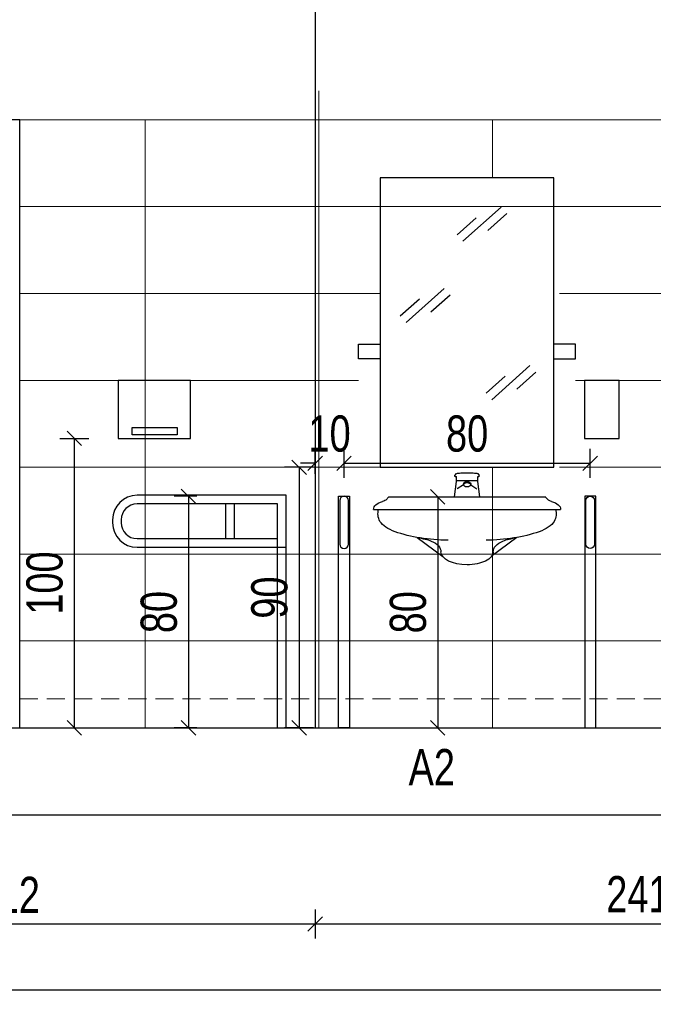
# Model space of a CAD drawing. Header units: inches. Extents: x 0 to 77643, y -44170 to 0.
# Tile 19 of 159: x 68181 to 68400, y -43212 to -42872. Entities that reach past the tile are written whole.
import ezdxf

# ---------------------------------------------------------------- set-up
doc = ezdxf.new("R2010")
doc.units = ezdxf.units.IN
doc.header["$MEASUREMENT"] = 0
doc.linetypes.add('HIDDEN', pattern=[0.375, 0.25, -0.125])
doc.layers.get('0').update_dxf_attribs({"lineweight": 0})
doc.layers.get('Defpoints').update_dxf_attribs({"lineweight": 0})
for name, color, linetype, lineweight in [('p--kafelki', 251, 'Continuous', 13), ('p--numeracja rozwinięcie', 104, 'Continuous', 0), ('p--wymiary-1-50', 5, 'Continuous', 0), ('p--łazienka NP', 150, 'Continuous', 25), ('p--ściana rozwinięcie', 9, 'Continuous', 25)]:
    doc.layers.add(name, color=color, linetype=linetype, lineweight=lineweight)
doc.styles.add('1-50', font='arial.ttf', dxfattribs={"width": 0.75, "height": 12.5})
doc.dimstyles.new('1-50', dxfattribs={"dimtxt": 12.5, "dimasz": 5, "dimexe": 5, "dimexo": 5, "dimgap": 0.09, "dimtad": 0, "dimdsep": 46, "dimtxsty": '1-50', "dimblk": 'OBLIQUE', "dimcen": 0.09, "dimadec": 0, "dimazin": 0, "dimtfac": 1, "dimtdec": 4, "dimtix": 1, "dimtofl": 0, "dimtmove": 2, "dimatfit": 3, "dimldrblk": 'OBLIQUE', "dimfxl": 5, "dimfxlon": 1, "dimtvp": 0.8, "dimtolj": 1, "dimtzin": 0, "dimarcsym": 0})

# ---------------------------------------------------------------- blocks, each defined once
blk = doc.blocks.new('_OBLIQUE')
at = {"color": 0, "linetype": 'ByBlock', "lineweight": -2}
for p, q in [((-0.5, -0.5), (0.5, 0.5)), ((0, 0), (0, 0))]:
    blk.add_line(p, q, dxfattribs=at)
blk = doc.blocks.new('*D1707')
at = {"layer": 'Defpoints', "color": 0}
for p in [(68283.53, -43116.49), (68071.53, -43168.81), (68283.53, -43184.23)]:
    blk.add_point(p, dxfattribs=at)
at = {"layer": 'p--wymiary-1-50', "color": 0, "lineweight": -2}
for p, q in [((68071.53, -43179.23), (68071.53, -43189.23)), ((68283.53, -43179.23), (68283.53, -43189.23)), ((68071.53, -43184.23), (68283.53, -43184.23))]:
    blk.add_line(p, q, dxfattribs=at)
at = {"layer": 'p--wymiary-1-50', "color": 0, "lineweight": -2, "xscale": 5, "yscale": 5, "zscale": 5, "rotation": 180}
blk.add_blockref('_OBLIQUE', (68071.53, -43184.23), dxfattribs=at)
at = {"layer": 'p--wymiary-1-50', "color": 0, "lineweight": -2, "xscale": 5, "yscale": 5, "zscale": 5}
blk.add_blockref('_OBLIQUE', (68283.53, -43184.23), dxfattribs=at)
at = {"layer": 'p--wymiary-1-50', "color": 0, "linetype": 'Continuous', "ltscale": 12, "insert": (68177.53, -43174.19), "char_height": 12.5, "attachment_point": 5, "style": '1-50'}
blk.add_mtext('\\A1;212', dxfattribs=at)
blk = doc.blocks.new('*D1708')
at = {"layer": 'Defpoints', "color": 0}
for p in [(68978.03, -43116.49), (68071.53, -43178.81), (68978.03, -43206.98)]:
    blk.add_point(p, dxfattribs=at)
at = {"layer": 'p--wymiary-1-50', "color": 0, "lineweight": -2}
for p, q in [((68071.53, -43201.98), (68071.53, -43211.98)), ((68978.03, -43201.98), (68978.03, -43211.98)), ((68071.53, -43206.98), (68978.03, -43206.98))]:
    blk.add_line(p, q, dxfattribs=at)
at = {"layer": 'p--wymiary-1-50', "color": 0, "lineweight": -2, "xscale": 5, "yscale": 5, "zscale": 5, "rotation": 180}
blk.add_blockref('_OBLIQUE', (68071.53, -43206.98), dxfattribs=at)
at = {"layer": 'p--wymiary-1-50', "color": 0, "lineweight": -2, "xscale": 5, "yscale": 5, "zscale": 5}
blk.add_blockref('_OBLIQUE', (68978.03, -43206.98), dxfattribs=at)
at = {"layer": 'p--wymiary-1-50', "color": 0, "linetype": 'Continuous', "ltscale": 12, "insert": (68524.78, -43196.77), "char_height": 12.5, "attachment_point": 5, "style": '1-50'}
blk.add_mtext('\\A1;906.5', dxfattribs=at)
blk = doc.blocks.new('*D1711')
at = {"layer": 'Defpoints', "color": 0}
for p in [(68283.53, -43116.49), (68524.78, -43116.49), (68524.78, -43184.23)]:
    blk.add_point(p, dxfattribs=at)
at = {"layer": 'p--wymiary-1-50', "color": 0, "lineweight": -2}
for p, q in [((68283.53, -43179.23), (68283.53, -43189.23)), ((68524.78, -43179.23), (68524.78, -43189.23)), ((68283.53, -43184.23), (68524.78, -43184.23))]:
    blk.add_line(p, q, dxfattribs=at)
at = {"layer": 'p--wymiary-1-50', "color": 0, "lineweight": -2, "xscale": 5, "yscale": 5, "zscale": 5, "rotation": 180}
blk.add_blockref('_OBLIQUE', (68283.53, -43184.23), dxfattribs=at)
at = {"layer": 'p--wymiary-1-50', "color": 0, "lineweight": -2, "xscale": 5, "yscale": 5, "zscale": 5}
blk.add_blockref('_OBLIQUE', (68524.78, -43184.23), dxfattribs=at)
at = {"layer": 'p--wymiary-1-50', "color": 0, "linetype": 'Continuous', "ltscale": 12, "insert": (68404.16, -43174.02), "char_height": 12.5, "attachment_point": 5, "style": '1-50'}
blk.add_mtext('\\A1;241.25', dxfattribs=at)
blk = doc.blocks.new('umywal02')
at = {"color": 0, "linetype": 'ByBlock'}
for p, q in [((-4.18, 23.45), (-3.68, 24.69)), ((-3.68, 24.69), (-3.57, 24.8)), ((-3.57, 24.8), (-3.36, 24.91)), ((-3.36, 24.91), (-3.04, 25.01)), ((-3.04, 25.01), (-2.63, 25.1)), ((-2.63, 25.1), (-2.14, 25.17)), ((-2.14, 25.17), (-1.58, 25.23)), ((-1.58, 25.23), (-0.97, 25.26)), ((-0.97, 25.26), (-0.33, 25.28)), ((-0.33, 25.28), (0.32, 25.28)), ((0.32, 25.28), (0.96, 25.26)), ((0.96, 25.26), (1.57, 25.23)), ((1.57, 25.23), (2.13, 25.17)), ((2.13, 25.17), (2.62, 25.1)), ((2.62, 25.1), (3.03, 25.01)), ((3.03, 25.01), (3.35, 24.91)), ((3.35, 24.91), (3.56, 24.8)), ((3.56, 24.8), (3.66, 24.69)), ((3.66, 24.69), (4.17, 23.45)), ((-4.18, 22.76), (-4.18, 23.45)), ((-4.17, 22.63), (-4.18, 22.76)), ((-4.01, 22.5), (-4.17, 22.63)), ((-3.73, 22.38), (-4.01, 22.5)), ((-3.69, 22.37), (-3.73, 22.38)), ((-3.68, 19.21), (-3.68, 22.71)), ((3.66, 19.21), (3.66, 22.71)), ((3.72, 22.38), (3.68, 22.37)), ((4, 22.5), (3.72, 22.38)), ((4.16, 22.63), (4, 22.5)), ((4.17, 22.76), (4.16, 22.63)), ((4.17, 22.76), (4.17, 23.45)), ((-4.37, 8.73), (-3.68, 19.21)), ((-3.68, 20.05), (3.66, 20.05)), ((-1.26, 17.05), (-3.43, 14.21)), ((-1.26, 17.96), (-1.26, 17.05)), ((1.25, 17.96), (1.25, 17.05)), ((1.25, 17.05), (3.42, 14.21)), ((4.36, 8.73), (3.66, 19.21)), ((-27.09, 8.71), (-27.08, 8.74)), ((-27.09, 8.71), (27.08, 8.71)), ((27.08, 8.74), (27.09, 8.71)), ((-32.32, 0), (32.32, 0)), ((-17.22, -19.42), (-8.37, -32.66)), ((17.22, -19.42), (8.37, -32.66))]:
    blk.add_line(p, q, dxfattribs=at)
at = {"color": 0, "linetype": 'ByBlock', "extrusion": (0, 0, -1)}
blk.add_ellipse((-0.01, 17.05), major_axis=(0.889, 0.889), ratio=1, dxfattribs=at)
for centre, major_axis, ratio, start_param, end_param in [((-0.01, 17.96), (0.889, 0.889), 1, 3.926991, 7.068583), ((-30.9, 8.39), (0, 3.39), 0.999693, 2.026685, 2.612547), ((-43.61, 14.62), (0, 17.55), 0.999693, 1.912603, 2.026685), ((43.61, 14.62), (0, 17.55), 0.999693, 4.2565, 4.370583), ((30.9, 8.39), (0, 3.39), 0.999693, 3.670638, 4.2565), ((-26, 0), (0, 6.33), 0.999693, 4.712389, 5.75414), ((26, 0), (0, 6.33), 0.999693, 0.529046, 1.570796), ((-9.93, -2.97), (0, 20.87), 0.999693, 4.452791, 4.85451), ((9.93, -2.97), (0, 20.87), 0.999693, 1.428675, 1.830394), ((-16.68, -3.99), (0, 14.1), 0.999693, 3.763856, 4.399495), ((16.68, -3.99), (0, 14.1), 0.999693, 1.883691, 2.519329), ((-6.56, 10.62), (0, 31.87), 0.999693, 3.141593, 3.7548), ((6.56, 10.62), (0, 31.87), 0.999693, 2.528385, 3.141593), ((-32.45, -59.68), (0, 43.04), 0.999693, 0.36169, 0.430707), ((32.45, -59.68), (0, 43.04), 0.999693, 5.852478, 5.921495), ((-18.12, -28.78), (0, 8.99), 0.999693, 0.416691, 0.69179), ((-18.88, -29.28), (0, 9.86), 0.999693, 0.719183, 1.570796), ((18.88, -29.28), (0, 9.86), 0.999693, 4.712389, 5.564002), ((18.12, -28.78), (0, 8.99), 0.999693, 5.591395, 5.866495), ((0, -29.28), (0, 9.03), 0.999693, 3.141593, 4.712389), ((0, -29.28), (0, 9.03), 0.999693, 1.570796, 3.141593)]:
    blk.add_ellipse(centre, major_axis=major_axis, ratio=ratio, start_param=start_param, end_param=end_param, dxfattribs=at)
blk = doc.blocks.new('*D1714')
at = {"color": 0, "linetype": 'Continuous', "lineweight": -2}
for p, q in [((68283, -43026.51), (68273, -43026.51)), ((68278, -43026.51), (68278, -43116.51)), ((68283, -43116.51), (68273, -43116.51))]:
    blk.add_line(p, q, dxfattribs=at)
at = {"layer": 'Defpoints', "color": 0}
for p in [(68307.98, -43026.51), (68278, -43116.51), (68296.19, -43116.51)]:
    blk.add_point(p, dxfattribs=at)
at = {"color": 0, "lineweight": -2, "xscale": 5, "yscale": 5, "zscale": 5}
for p, rotation in [((68278, -43026.51), 90), ((68278, -43116.51), 270)]:
    blk.add_blockref('_OBLIQUE', p, dxfattribs=dict(at, rotation=rotation))
at = {"color": 0, "linetype": 'Continuous', "ltscale": 12, "insert": (68267.79, -43071.51), "char_height": 12.5, "attachment_point": 5, "rotation": 90, "style": '1-50'}
blk.add_mtext('\\A1;90', dxfattribs=at)
blk = doc.blocks.new('*D1715')
at = {"color": 0, "linetype": 'Continuous', "lineweight": -2}
for p, q in [((68293.53, -43030.14), (68293.53, -43020.14)), ((68378.58, -43030.14), (68378.58, -43020.14)), ((68293.53, -43025.14), (68378.58, -43025.14))]:
    blk.add_line(p, q, dxfattribs=at)
at = {"layer": 'Defpoints', "color": 0}
for p in [(68378.58, -43025.14), (68293.53, -43036.51), (68378.58, -43036.49)]:
    blk.add_point(p, dxfattribs=at)
at = {"color": 0, "lineweight": -2, "xscale": 5, "yscale": 5, "zscale": 5, "rotation": 180}
blk.add_blockref('_OBLIQUE', (68293.53, -43025.14), dxfattribs=at)
at = {"color": 0, "lineweight": -2, "xscale": 5, "yscale": 5, "zscale": 5}
blk.add_blockref('_OBLIQUE', (68378.58, -43025.14), dxfattribs=at)
at = {"color": 0, "linetype": 'Continuous', "ltscale": 12, "insert": (68336.05, -43014.93), "char_height": 12.5, "attachment_point": 5, "style": '1-50'}
blk.add_mtext('\\A1;80', dxfattribs=at)
blk = doc.blocks.new('*D1719')
at = {"color": 0, "linetype": 'Continuous', "lineweight": -2}
for p, q in [((68242.71, -43036.51), (68234.8, -43036.51)), ((68239.8, -43036.51), (68239.8, -43116.51)), ((68242.71, -43116.51), (68234.8, -43116.51))]:
    blk.add_line(p, q, dxfattribs=at)
at = {"layer": 'Defpoints', "color": 0}
for p in [(68247.71, -43036.51), (68239.8, -43116.51), (68247.71, -43116.51)]:
    blk.add_point(p, dxfattribs=at)
at = {"color": 0, "lineweight": -2, "xscale": 5, "yscale": 5, "zscale": 5}
for p, rotation in [((68239.8, -43036.51), 90), ((68239.8, -43116.51), 270)]:
    blk.add_blockref('_OBLIQUE', p, dxfattribs=dict(at, rotation=rotation))
at = {"color": 0, "linetype": 'Continuous', "ltscale": 12, "insert": (68229.59, -43076.51), "char_height": 12.5, "attachment_point": 5, "rotation": 90, "style": '1-50'}
blk.add_mtext('\\A1;80', dxfattribs=at)
blk = doc.blocks.new('*D1720')
at = {"color": 0, "linetype": 'Continuous', "lineweight": -2}
for p, q in [((68195.32, -43016.51), (68205.32, -43016.51)), ((68200.32, -43016.51), (68200.32, -43116.49)), ((68195.32, -43116.49), (68205.32, -43116.49))]:
    blk.add_line(p, q, dxfattribs=at)
at = {"layer": 'Defpoints', "color": 0}
for p in [(67890.55, -43016.51), (68179.87, -43116.49), (68200.32, -43116.49)]:
    blk.add_point(p, dxfattribs=at)
at = {"color": 0, "lineweight": -2, "xscale": 5, "yscale": 5, "zscale": 5}
for p, rotation in [((68200.32, -43016.51), 90), ((68200.32, -43116.49), 270)]:
    blk.add_blockref('_OBLIQUE', p, dxfattribs=dict(at, rotation=rotation))
at = {"color": 0, "linetype": 'Continuous', "ltscale": 12, "insert": (68190.11, -43066.5), "char_height": 12.5, "attachment_point": 5, "rotation": 90, "style": '1-50'}
blk.add_mtext('\\A1;100', dxfattribs=at)
blk = doc.blocks.new('*D1721')
at = {"color": 0, "linetype": 'Continuous', "lineweight": -2, "ltscale": 30}
for p, q in [((68315.9, -43036.69), (68330.88, -43036.69)), ((68325.88, -43036.69), (68325.88, -43116.49)), ((68315.9, -43116.49), (68330.88, -43116.49))]:
    blk.add_line(p, q, dxfattribs=at)
at = {"layer": 'Defpoints', "color": 0}
for p in [(68310.9, -43036.69), (68310.9, -43116.49), (68325.88, -43116.49)]:
    blk.add_point(p, dxfattribs=at)
at = {"color": 0, "lineweight": -2, "xscale": 5, "yscale": 5, "zscale": 5}
for p, rotation in [((68325.88, -43036.69), 90), ((68325.88, -43116.49), 270)]:
    blk.add_blockref('_OBLIQUE', p, dxfattribs=dict(at, rotation=rotation))
at = {"color": 0, "linetype": 'Continuous', "ltscale": 12, "insert": (68315.67, -43076.59), "char_height": 12.5, "attachment_point": 5, "rotation": 90, "style": '1-50'}
blk.add_mtext('\\A1;80', dxfattribs=at)
blk = doc.blocks.new('*D1723')
at = {"color": 0, "linetype": 'Continuous', "lineweight": -2, "ltscale": 30}
for p, q in [((68283, -43026.51), (68273, -43026.51)), ((68278, -43026.51), (68278, -43116.51)), ((68283, -43116.51), (68273, -43116.51))]:
    blk.add_line(p, q, dxfattribs=at)
at = {"layer": 'Defpoints', "color": 0}
for p in [(68307.98, -43026.51), (68278, -43116.51), (68307.98, -43116.51)]:
    blk.add_point(p, dxfattribs=at)
at = {"color": 0, "lineweight": -2, "xscale": 5, "yscale": 5, "zscale": 5}
for p, rotation in [((68278, -43026.51), 90), ((68278, -43116.51), 270)]:
    blk.add_blockref('_OBLIQUE', p, dxfattribs=dict(at, rotation=rotation))
at = {"color": 0, "linetype": 'Continuous', "ltscale": 12, "insert": (68267.79, -43071.51), "char_height": 12.5, "attachment_point": 5, "rotation": 90, "style": '1-50'}
blk.add_mtext('\\A1;90', dxfattribs=at)
blk = doc.blocks.new('*D1738')
at = {"color": 0, "linetype": 'Continuous', "lineweight": -2}
for p, q in [((68283.53, -43028.78), (68283.53, -43020.14)), ((68293.53, -43025.14), (68293.53, -43020.14)), ((68283.53, -43025.14), (68278.53, -43025.14)), ((68293.53, -43025.14), (68298.53, -43025.14))]:
    blk.add_line(p, q, dxfattribs=at)
at = {"layer": 'Defpoints', "color": 0}
for p in [(68293.53, -43025.14), (68293.53, -43030.14), (68283.53, -43033.78)]:
    blk.add_point(p, dxfattribs=at)
at = {"color": 0, "lineweight": -2, "xscale": 5, "yscale": 5, "zscale": 5}
blk.add_blockref('_OBLIQUE', (68283.53, -43025.14), dxfattribs=at)
at = {"color": 0, "lineweight": -2, "xscale": 5, "yscale": 5, "zscale": 5, "rotation": 180}
blk.add_blockref('_OBLIQUE', (68293.53, -43025.14), dxfattribs=at)
at = {"color": 0, "linetype": 'Continuous', "ltscale": 12, "insert": (68288.53, -43014.93), "char_height": 12.5, "attachment_point": 5, "style": '1-50'}
blk.add_mtext('\\A1;10', dxfattribs=at)

msp = doc.modelspace()

# ---------------------------------------------------------------- linework, layer by layer
at = {"color": 7, "lineweight": 30}
msp.add_lwpolyline([(68081.48369, -43116.48684), (68181.48369, -43116.48684), (68181.48369, -42906.48684), (68081.48369, -42906.48684)], close=True, dxfattribs=at)
at = {"layer": 'p--kafelki', "linetype": 'Continuous'}
for p, q in [((68284.78369, -42896.48684), (68284.78369, -43116.48684)), ((68071.53369, -42906.48684), (68619.78369, -42906.48684)), ((68224.78369, -42906.48684), (68224.78369, -43116.48684)), ((68344.78369, -42906.48684), (68344.78369, -42926.48684)), ((68181.48369, -42936.48684), (68619.78369, -42936.48684)), ((68181.48369, -42966.48684), (68306.03225, -42966.48684)), ((68367.98225, -42966.48684), (68619.78369, -42966.48684)), ((68181.48369, -42996.48684), (68298.53225, -42996.48684)), ((68373.53225, -42996.48684), (68619.78369, -42996.48684)), ((68181.48369, -43026.48684), (68306.03225, -43026.48684)), ((68344.78369, -43026.50995), (68344.78369, -43116.48684)), ((68367.98225, -43026.48684), (68978.03369, -43026.48684)), ((68181.48369, -43056.48684), (68978.03369, -43056.48684)), ((68181.48369, -43086.48684), (68978.03369, -43086.48684))]:
    msp.add_line(p, q, dxfattribs=at)
at = {"layer": 'p--kafelki', "linetype": 'HIDDEN', "ltscale": 25}
msp.add_line((68181.48369, -43106.48684), (68978.03369, -43106.48684), dxfattribs=at)
at = {"layer": 'p--łazienka NP', "linetype": 'Continuous', "lineweight": 30, "ltscale": 35}
for p, q in [((68347.80032, -42936.65871), (68334.60569, -42948.41392)), ((68349.79594, -42938.89869), (68343.19862, -42944.7763)), ((68339.20739, -42940.29634), (68332.61008, -42946.17394)), ((68328.15976, -42964.79988), (68314.96514, -42976.55509)), ((68330.15538, -42967.03986), (68323.55807, -42972.91747)), ((68319.56683, -42968.43751), (68312.96952, -42974.31511)), ((68357.7742, -42991.40268), (68344.57958, -43003.15789)), ((68359.76982, -42993.64266), (68353.17251, -42999.52027)), ((68349.18127, -42995.04031), (68342.58396, -43000.91791)), ((68273.53369, -43036.1701), (68222.03369, -43036.1701)), ((68273.53369, -43116.48684), (68273.53369, -43036.1701)), ((68270.53369, -43039.1701), (68222.03369, -43039.1701)), ((68252.53369, -43039.1701), (68252.53369, -43051.14814)), ((68255.53369, -43039.1701), (68255.53369, -43051.14814)), ((68270.53369, -43116.48684), (68270.53369, -43039.1701)), ((68213.53369, -43044.6701), (68213.53369, -43045.64814)), ((68216.53369, -43044.6701), (68216.53369, -43045.64814)), ((68222.03369, -43051.14814), (68270.53369, -43051.14814)), ((68222.03369, -43054.14814), (68273.53369, -43054.14814))]:
    msp.add_line(p, q, dxfattribs=at)
for points in [[(68306.03225, -43026.50995), (68366.03225, -43026.50995), (68366.03225, -42926.48684), (68306.03225, -42926.48684)], [(68215.49953, -43016.50995), (68240.49953, -43016.50995), (68240.49953, -42996.50995), (68215.49953, -42996.50995)], [(68376.57824, -43016.50995), (68388.57824, -43016.50995), (68388.57824, -42996.50995), (68376.57824, -42996.50995)], [(68235.86287, -43015.26804), (68220.27529, -43015.26804), (68220.27529, -43012.71913), (68235.86287, -43012.71913)], [(68295.38369, -43116.48684), (68291.58369, -43116.48684), (68291.58369, -43036.48684), (68295.38369, -43036.48684)], [(68376.67824, -43116.48684), (68380.47824, -43116.48684), (68380.47824, -43036.48684), (68376.67824, -43036.48684)]]:
    msp.add_lwpolyline(points, close=True, dxfattribs=at)
for points in [[(68306.03225, -42989.00995), (68298.53225, -42989.00995), (68298.53225, -42984.00995), (68306.03225, -42984.00995)], [(68366.03225, -42989.00995), (68373.53225, -42989.00995), (68373.53225, -42984.00995), (68366.03225, -42984.00995)]]:
    msp.add_lwpolyline(points, dxfattribs=at)
for points in [[(68292.03096, -43038.00995), (68292.03096, -43053.00995, 1), (68295.03096, -43053.00995), (68295.03096, -43038.00995, 1), (68292.03096, -43038.00995)], [(68380.03096, -43038.00995), (68380.03096, -43053.00995, -1), (68377.03096, -43053.00995), (68377.03096, -43038.00995, -1), (68380.03096, -43038.00995)]]:
    msp.add_lwpolyline(points, format="xyb", close=True, dxfattribs=at)
for centre, radius, start, end in [((68222.03369, -43044.6701), 8.5, 90, 180), ((68222.03369, -43044.6701), 5.5, 90, 180), ((68222.03369, -43045.64814), 8.5, 180, 270), ((68222.03369, -43045.64814), 5.5, 180, 270)]:
    msp.add_arc(centre, radius, start, end, dxfattribs=at)
at = {"layer": 'p--ściana rozwinięcie', "lineweight": 30, "ltscale": 35}
for p, q in [((68283.53369, -42825.48684), (68283.53369, -43116.48684)), ((68071.53369, -43116.48684), (68978.03369, -43116.48684)), ((68025.55891, -43146.48684), (69027.78315, -43146.48684))]:
    msp.add_line(p, q, dxfattribs=at)

# ---------------------------------------------------------------- block references
at = {"layer": 'p--łazienka NP', "linetype": 'Continuous', "lineweight": 30, "ltscale": 35, "yscale": 0.5, "zscale": 0.7500000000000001}
msp.add_blockref('umywal02', (68336.03611, -43041.04383), dxfattribs=at)

# ---------------------------------------------------------------- texts
at = {"layer": 'p--numeracja rozwinięcie', "style": '1-50', "width": 0.75}
msp.add_text('A2', height=12.5, dxfattribs=at).set_placement((68315.82822, -43136.31517))

# ---------------------------------------------------------------- dimensions: what is measured, and where the dimension line sits
at = {"linetype": 'Continuous'}
dim = msp.add_linear_dim(base=(68293.53096, -43025.14452), p1=(68283.53369, -43033.78103), p2=(68293.53096, -43030.14452), dimstyle='1-50', dxfattribs=at)
dim.commit()
dim.dimension.update_dxf_attribs({"geometry": '*D1738', "text_midpoint": (68288.53233, -43014.93452)})
dim = msp.add_linear_dim(base=(68378.57824, -43025.14452), p1=(68293.53096, -43036.50995), p2=(68378.57824, -43036.48684), text='80', dimstyle='1-50', override={"dimtxt": 12.5}, dxfattribs=at)
dim.commit()
dim.dimension.update_dxf_attribs({"geometry": '*D1715', "text_midpoint": (68336.0546, -43014.93452)})
dim = msp.add_linear_dim(base=(68200.31688, -43116.48684), p1=(67890.55122, -43016.50995), p2=(68179.87214, -43116.48684), angle=90, text='100', dimstyle='1-50', override={"dimtxt": 12.5}, dxfattribs=at)
dim.commit()
dim.dimension.update_dxf_attribs({"geometry": '*D1720', "text_midpoint": (68190.10688, -43066.49839)})
for base, p1, p2, picture, middle in [((68277.99572, -43116.50995), (68307.98225, -43026.50995), (68296.18667, -43116.50995), '*D1714', (68267.78572, -43071.50995)), ((68239.80324, -43116.50995), (68247.71108, -43036.50995), (68247.71108, -43116.50995), '*D1719', (68229.59324, -43076.50995))]:
    dim = msp.add_linear_dim(base=base, p1=p1, p2=p2, angle=90, dimstyle='1-50', override={"dimtxt": 12.5}, dxfattribs=at)
    dim.commit()
    dim.dimension.update_dxf_attribs({"geometry": picture, "text_midpoint": middle})
at = {"linetype": 'Continuous', "ltscale": 30}
dim = msp.add_linear_dim(base=(68277.99572, -43116.50995), p1=(68307.98225, -43026.50995), p2=(68307.98225, -43116.50995), angle=90, dimstyle='1-50', dxfattribs=at)
dim.commit()
dim.dimension.update_dxf_attribs({"geometry": '*D1723', "text_midpoint": (68267.78572, -43071.50995)})
dim = msp.add_linear_dim(base=(68325.87791, -43116.48684), p1=(68310.89503, -43036.68791), p2=(68310.89503, -43116.48684), angle=90, text='80', dimstyle='1-50', override={"dimfxl": 1, "dimfxlon": 0}, dxfattribs=at)
dim.commit()
dim.dimension.update_dxf_attribs({"geometry": '*D1721', "text_midpoint": (68315.66791, -43076.58737)})
at = {"layer": 'p--wymiary-1-50'}
for base, p1, p2, picture, middle in [((68283.53369, -43184.22976), (68071.53369, -43168.80645), (68283.53369, -43116.48684), '*D1707', (68177.53369, -43174.18976)), ((68978.03369, -43206.98334), (68071.53369, -43178.80645), (68978.03369, -43116.48684), '*D1708', (68524.78369, -43196.77334)), ((68524.78369, -43184.22976), (68283.53369, -43116.48684), (68524.78369, -43116.48684), '*D1711', (68404.15869, -43174.01976))]:
    dim = msp.add_linear_dim(base=base, p1=p1, p2=p2, dimstyle='1-50', override={"dimtxt": 12.5}, dxfattribs=at)
    dim.commit()
    dim.dimension.update_dxf_attribs({"geometry": picture, "text_midpoint": middle})

doc.saveas('drawing.dxf')
